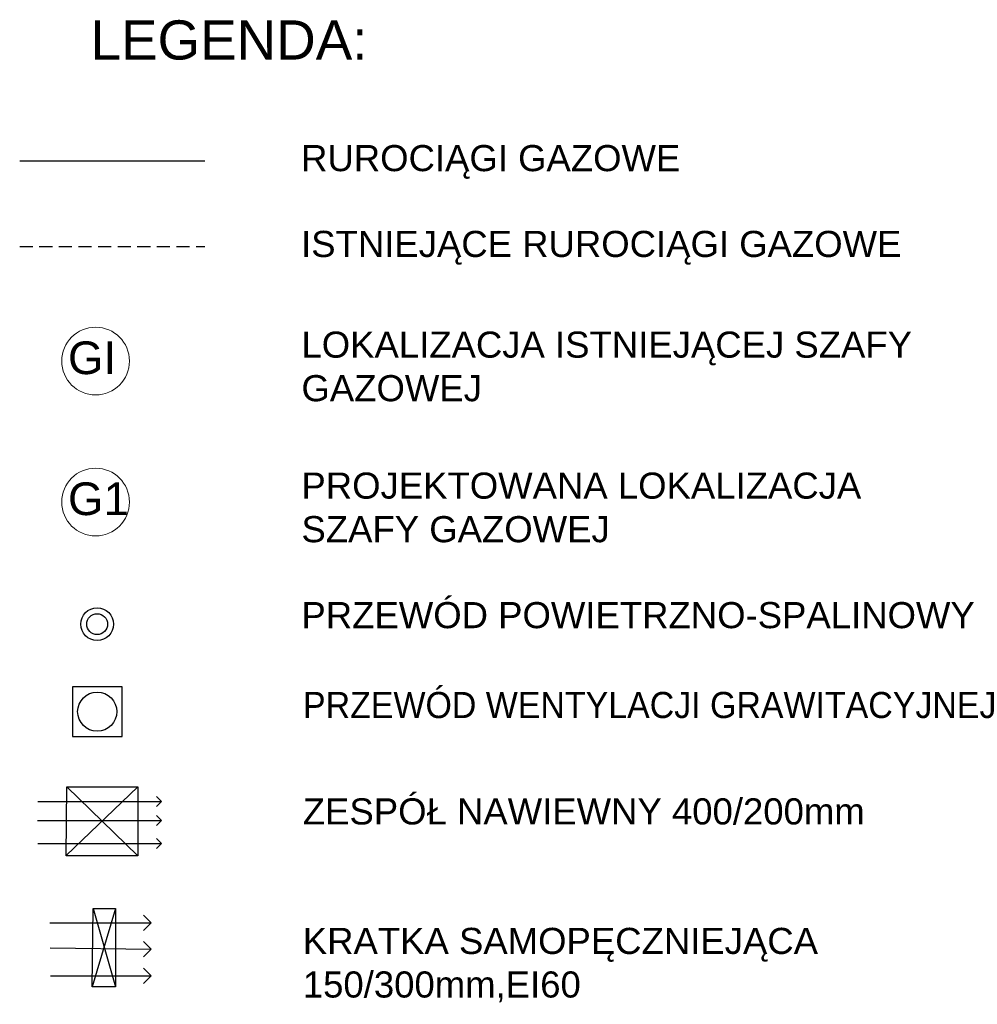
# Model space of a CAD drawing. Header units: centimetres. Extents: x 8850 to 34176, y 15581 to 20389.
# Tile 1 of 12: x 9299 to 9666, y 15581 to 15958. Entities that reach past the tile are written whole.
import ezdxf

# ---------------------------------------------------------------- set-up
doc = ezdxf.new("R2010")
doc.units = ezdxf.units.CM
doc.header["$LTSCALE"] = 0.2
doc.linetypes.add('DASHED', pattern=[0.75, 0.5, -0.25])
doc.linetypes.add('ib10_500', pattern=[1, 0.5, -0.5])
doc.layers.add('_ET-KOMIN', color=7, linetype='Continuous')
for name, color, linetype, lineweight in [('_ET-opis', 7, 'ib10_500', 5), ('_ET-WENTYLACJA', 5, 'Continuous', 30), ('_ET_GAZ', 40, 'Continuous', 30), ('A_OPISY', 7, 'Continuous', 9)]:
    doc.layers.add(name, color=color, linetype=linetype, lineweight=lineweight)
doc.styles.add('ARIAL', font='arial.ttf')
doc.styles.get("Standard").update_dxf_attribs({"font": 'arial.ttf'})

msp = doc.modelspace()

# ---------------------------------------------------------------- linework, layer by layer
at = {"layer": '_ET-KOMIN'}
msp.add_lwpolyline([(9319.65, 15683.87), (9338.65, 15683.87), (9338.65, 15702.87), (9319.65, 15702.87)], close=True, dxfattribs=at)
for centre, radius in [((9329.1, 15726.85), 6.25), ((9329.1, 15726.85), 4), ((9329.15, 15693.37), 7.5)]:
    msp.add_circle(centre, radius, dxfattribs=at)
at = {"layer": '_ET-opis', "linetype": 'Continuous'}
for centre in [(9328.5, 15827.52), (9328.5, 15773.57)]:
    msp.add_circle(centre, 12.96, dxfattribs=at)
at = {"layer": '_ET-WENTYLACJA'}
for p, q in [((9344.7, 15664.53), (9317.24, 15638.35)), ((9317.5, 15664.53), (9344.72, 15638.14)), ((9353.73, 15658.97), (9351.79, 15660.91)), ((9306.39, 15658.97), (9353.73, 15658.97)), ((9353.73, 15658.97), (9351.79, 15657.03)), ((9353.73, 15651.7), (9351.79, 15653.64)), ((9306.32, 15651.7), (9353.73, 15651.7)), ((9353.73, 15651.7), (9351.79, 15649.76)), ((9306.42, 15642.92), (9353.73, 15642.92)), ((9353.73, 15642.92), (9351.79, 15644.86)), ((9353.73, 15642.92), (9351.79, 15640.99)), ((9336.16, 15618), (9327.21, 15588)), ((9327.57, 15618), (9336.18, 15588)), ((9349.84, 15612.58), (9346.9, 15615.52)), ((9311.02, 15612.58), (9349.84, 15612.58)), ((9349.84, 15612.58), (9346.9, 15609.65)), ((9349.84, 15602.42), (9346.9, 15605.35)), ((9311.12, 15603), (9349.84, 15602.42)), ((9349.84, 15602.42), (9346.9, 15599.48)), ((9349.84, 15592.25), (9346.9, 15595.19)), ((9311.22, 15592.25), (9349.84, 15592.25)), ((9349.84, 15592.25), (9346.9, 15589.32))]:
    msp.add_line(p, q, dxfattribs=at)
for points in [[(9344.7, 15664.53), (9344.72, 15638.14), (9317.24, 15638.14), (9317.5, 15664.53), (9344.7, 15664.53)], [(9336.15, 15618), (9336.18, 15588), (9327.18, 15588), (9327.57, 15618), (9336.15, 15618)]]:
    msp.add_lwpolyline(points, dxfattribs=at)
at = {"layer": '_ET_GAZ'}
msp.add_line((9299.47, 15904.18), (9370.32, 15904.18), dxfattribs=at)
at = {"layer": '_ET_GAZ', "linetype": 'DASHED', "ltscale": 50}
msp.add_line((9299.47, 15871.34), (9370.32, 15871.34), dxfattribs=at)

# ---------------------------------------------------------------- texts
at = {"layer": '_ET-opis', "linetype": 'Continuous', "lineweight": 30, "char_height": 12.5, "attachment_point": 1, "style": 'ARIAL'}
for s, insert in [('GI', (9317.95, 15835.04)), ('G1', (9317.95, 15781.09))]:
    msp.add_mtext_dynamic_manual_height_columns(s, width=19.5933, gutter_width=1.39, heights=[0], dxfattribs=dict(at, insert=insert))
at = {"layer": 'A_OPISY', "attachment_point": 1}
for s, width, insert, char_height in [('LEGENDA:', 254.3544, (9326.59, 15957.92), 15), ('RUROCIĄGI GAZOWE', 254.3544, (9407.14, 15910.21), 10), ('ISTNIEJĄCE RUROCIĄGI GAZOWE', 254.3544, (9407.14, 15877.36), 10), ('LOKALIZACJA ISTNIEJĄCEJ SZAFY GAZOWEJ', 254.3544, (9407.28, 15838.83), 10), ('PROJEKTOWANA LOKALIZACJA SZAFY GAZOWEJ', 254.3544, (9407.28, 15784.87), 10), ('PRZEWÓD POWIETRZNO-SPALINOWY', 342.5542, (9407.28, 15735.31), 10), ('PRZEWÓD WENTYLACJI GRAWITACYJNEJ', 342.5542, (9407.8, 15700.91), 10), ('ZESPÓŁ NAWIEWNY 400/200mm', 342.5542, (9407.8, 15660.19), 10)]:
    msp.add_mtext_dynamic_manual_height_columns(s, width=width, gutter_width=0, heights=[30.26], dxfattribs=dict(at, insert=insert, char_height=char_height))
at = {"layer": 'A_OPISY'}
note = msp.add_mtext_dynamic_manual_height_columns('KRATKA SAMOPĘCZNIEJĄCA\\P150/300mm,EI60\\P', width=342.5542, gutter_width=0, heights=[30.26, 0], dxfattribs=dict(at, insert=(9407.8, 15610.62), char_height=10, attachment_point=1))

doc.saveas('drawing.dxf')
